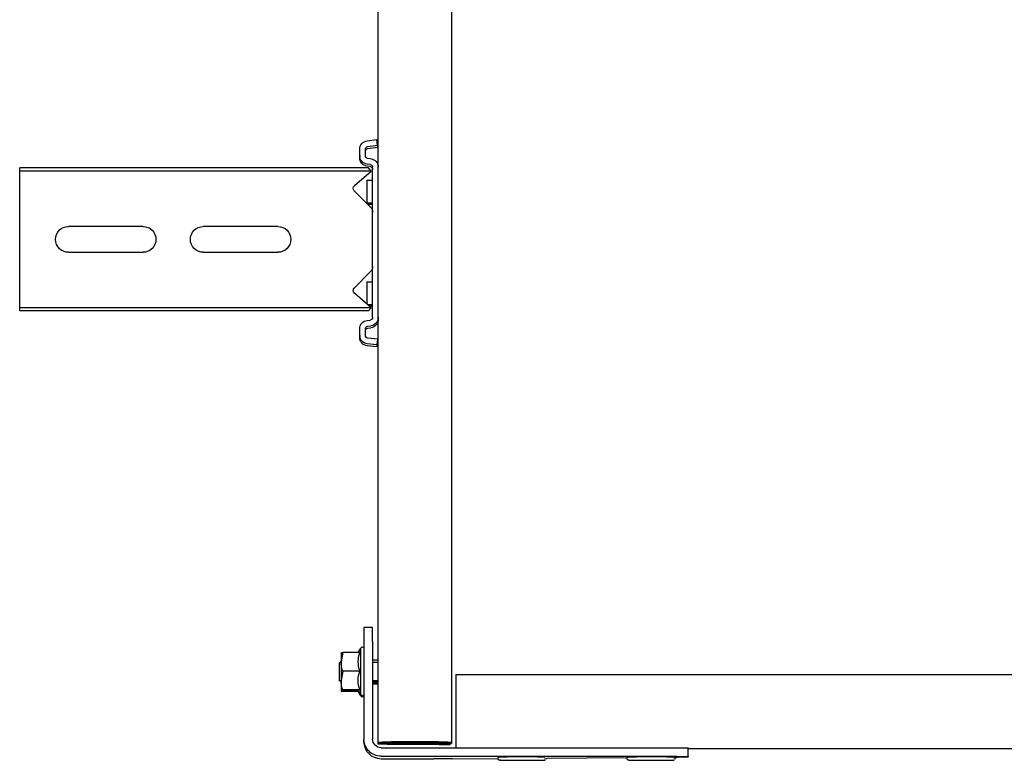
# Model space of a CAD drawing. Header units: centimetres. Extents: x 0 to 55409, y -2708 to 14680.
# Tile 156 of 215: x 50103 to 50137, y 5357 to 5383. Entities that reach past the tile are written whole.
import ezdxf

# ---------------------------------------------------------------- set-up
doc = ezdxf.new("R2010")
doc.units = ezdxf.units.CM
doc.header["$LTSCALE"] = 0.01
doc.layers.add('A-konstrukcja', color=7, linetype='Continuous')

# ---------------------------------------------------------------- blocks, each defined once
blk = doc.blocks.new('A$7E8814B27261F1')
at = {"color": 7, "linetype": 'Continuous'}
for p, q in [((3987.55, 4575), (3986.42, 4575)), ((3986.42, 4463.5), (3986.42, 4575)), ((3987.55, 4463.5), (3987.55, 4575)), ((3992.65, 4575), (3987.55, 4575)), ((3994.41, 4575), (3992.65, 4575)), ((4000.01, 4575), (3994.41, 4575)), ((4001.92, 4575), (4000.01, 4575)), ((4020.83, 4575), (4001.92, 4575)), ((4022.74, 4575), (4020.83, 4575)), ((4028.34, 4575), (4022.74, 4575)), ((4030.1, 4575), (4028.34, 4575)), ((4035.2, 4575), (4030.1, 4575)), ((4036.33, 4575), (4035.2, 4575)), ((4035.2, 4463.5), (4035.2, 4575)), ((4036.33, 4463.5), (4036.33, 4575)), ((4006.87, 4532), (4006.87, 4558)), ((4015.87, 4558), (4015.87, 4532)), ((4006.87, 4485), (4006.87, 4511)), ((4015.87, 4511), (4015.87, 4485)), ((3986.42, 4453.45), (3986.42, 4463.5)), ((3987.55, 4452.46), (3987.55, 4463.5)), ((4035.2, 4452.46), (4035.2, 4463.5)), ((4036.33, 4453.45), (4036.33, 4463.5)), ((4155.41, 4462.42), (4158.64, 4463)), ((4155.41, 4456.43), (4155.41, 4462.42)), ((4155.44, 4463), (4158.64, 4463)), ((4158.94, 4463.5), (4158.44, 4463)), ((4158.64, 4463), (4165.14, 4463)), ((4164.94, 4463.5), (4158.94, 4463.5)), ((4161.87, 4462.42), (4165.14, 4463)), ((4161.87, 4456.43), (4161.87, 4462.42)), ((4165.4, 4463.5), (4164.94, 4463.5)), ((4165.44, 4463), (4164.94, 4463.5)), ((4165.14, 4463), (4168.44, 4463)), ((4168.41, 4456.43), (4168.41, 4462.42)), ((4168.44, 4463), (4168.9, 4463)), ((4168.47, 4456.43), (4168.47, 4462.42)), ((4168.87, 4456.76), (4168.87, 4462.42)), ((4168.93, 4456.72), (4168.93, 4462.42)), ((3992.65, 4458.33), (3987.55, 4452.46)), ((4000.01, 4452.79), (3994.41, 4458.39)), ((4028.34, 4458.39), (4022.74, 4452.79)), ((4035.2, 4452.46), (4030.1, 4458.33)), ((3982.17, 4456.5), (3979.98, 4456.5)), ((3982.17, 4454.5), (3979.98, 4454.5)), ((3982.17, 4456.5), (3982.89, 4456.5)), ((4044.78, 4456.5), (4042.58, 4456.5)), ((4044.78, 4454.5), (4042.58, 4454.5)), ((4044.78, 4456.5), (4045.49, 4456.5)), ((4146.61, 4452), (4146.61, 4455)), ((4146.61, 4455), (4151.57, 4455)), ((4151.57, 4455), (4185.56, 4455)), ((4155.41, 4456.99), (4154.04, 4456.2)), ((4154.04, 4456.2), (4169.84, 4456.2)), ((4169.84, 4456.2), (4168.44, 4457.01)), ((4170.3, 4456.2), (4168.9, 4457.01)), ((4169.84, 4456.2), (4170.3, 4456.2)), ((4186.5, 4455), (4185.56, 4455)), ((3977, 4453.87), (3976.59, 4450.5)), ((3978.99, 4453.62), (3978.58, 4450.26)), ((3979.7, 4453.62), (3979.29, 4450.26)), ((3983.29, 4452.63), (3983.17, 4453.62)), ((3985.27, 4452.88), (3985.15, 4453.87)), ((3985.99, 4452.88), (3985.87, 4453.87)), ((4001.92, 4452), (3986.26, 4452)), ((3987.55, 4452.46), (3986.42, 4453.45)), ((3990.7, 4454), (3998.7, 4454)), ((3990.7, 4454), (3990.7, 4452)), ((3998.7, 4454), (3998.8, 4454)), ((3998.7, 4452), (3998.7, 4454)), ((3999.17, 4452), (3999.17, 4453.63)), ((4004.23, 4452), (4001.92, 4452)), ((4018.52, 4452), (4004.23, 4452)), ((4020.83, 4452), (4018.52, 4452)), ((4038.49, 4452), (4020.83, 4452)), ((4026.2, 4454), (4033.86, 4454)), ((4026.2, 4454), (4026.2, 4452)), ((4034.2, 4452), (4034.2, 4453.61)), ((4034.67, 4452), (4034.67, 4453.07)), ((4036.33, 4453.45), (4035.2, 4452.46)), ((4039.61, 4453.87), (4039.49, 4452.88)), ((4041.59, 4453.62), (4041.47, 4452.63)), ((4042.31, 4453.62), (4042.19, 4452.63)), ((4046.18, 4450.26), (4045.77, 4453.62)), ((4048.17, 4450.5), (4047.75, 4453.87)), ((4048.88, 4450.5), (4048.47, 4453.87)), ((4151.57, 4452), (4146.61, 4452)), ((4151.57, 4452), (4185.56, 4452)), ((4157.94, 4452), (4157.94, 4450)), ((4158.7, 4452), (4158.7, 4450)), ((4165.17, 4452), (4165.17, 4450)), ((4165.64, 4452), (4165.64, 4450)), ((4165.94, 4450), (4165.94, 4452)), ((4166.4, 4450), (4166.4, 4452)), ((4186.6, 4450), (711.34, 4450)), ((3978.58, 4450.26), (3976.59, 4450.5)), ((3978.58, 4450.26), (3979.29, 4450.26)), ((4046.18, 4450.26), (4048.17, 4450.5)), ((4046.18, 4450.26), (4046.9, 4450.26)), ((4046.9, 4450.26), (4048.88, 4450.5)), ((4048.17, 4450.5), (4048.88, 4450.5)), ((4186.6, 4450), (4186.85, 4450)), ((4186.85, 4448), (4186.6, 4448)), ((4187.07, 4450), (4186.85, 4450)), ((4186.91, 4448.79), (4186.98, 4446.06)), ((4187.32, 4450), (4187.07, 4450)), ((4187.07, 4448), (4187.32, 4448)), ((4187.44, 4446.06), (4187.38, 4448.79)), ((4188.56, 4449), (4188.56, 4346.97)), ((4191.56, 4449), (4191.56, 4346.97)), ((4192.5, 4430.63), (4192.5, 4449)), ((4186.56, 4429), (4186.56, 4445.5)), ((4186.58, 4445.5), (4186.58, 4429)), ((4186.97, 4444.21), (4186.58, 4444.21)), ((4186.97, 4444.21), (4186.91, 4446.91)), ((4187.03, 4445.5), (4187.03, 4429)), ((4187.05, 4429), (4187.05, 4445.5)), ((4187.44, 4444.21), (4187.05, 4444.21)), ((4187.37, 4446.91), (4187.44, 4444.21)), ((4186.93, 4426.81), (4186.97, 4428.8)), ((4186.98, 4426.99), (4186.94, 4425)), ((4187.44, 4428.8), (4187.4, 4426.81)), ((4187.41, 4425), (4187.45, 4426.99)), ((711.34, 4424.5), (4186.6, 4424.5)), ((4186.93, 4426.81), (4186.59, 4426.81)), ((4186.6, 4426.5), (4186.62, 4426.5)), ((4186.62, 4424.5), (4186.6, 4424.5)), ((4186.62, 4426.5), (4186.62, 4424.5)), ((4186.94, 4425), (4186.62, 4425)), ((4186.62, 4424.5), (4187.07, 4424.5)), ((4186.94, 4425), (4186.93, 4426.81)), ((4187.4, 4426.81), (4187.06, 4426.81)), ((4187.08, 4426.5), (4187.07, 4426.5)), ((4187.07, 4424.5), (4187.08, 4424.5)), ((4187.08, 4424.5), (4187.08, 4426.5)), ((4187.41, 4425), (4187.08, 4425)), ((4187.4, 4426.81), (4187.41, 4425)), ((4192.48, 4424.17), (4192.36, 4408.3)), ((4163.1, 4423), (4167.57, 4423)), ((4163.1, 4423), (4163.1, 327)), ((4167.57, 4423), (4184.06, 4423)), ((4184.06, 4423), (4188.56, 4423)), ((4192.23, 4391.24), (4192.03, 4363.21)), ((4191.91, 4346.98), (4191.9, 4345.5)), ((4191.61, 4341.97), (4188.61, 4341.97)), ((4188.85, 4341.97), (4188.85, 408.03)), ((4191.61, 4341.97), (4191.83, 4341.97))]:
    blk.add_line(p, q, dxfattribs=at)
for centre, radius, start, end in [((4011.37, 4558), 4.5, 0, 180), ((4011.37, 4532), 4.5, 180, 0), ((4011.37, 4511), 4.5, 0, 180), ((4011.37, 4485), 4.5, 180, 0), ((4159.72, 4462.47), 4.31, 172.9062, 180.6366), ((4158.53, 4453.07), 9.93, 70.3005, 89.3422), ((4165.02, 4452.88), 10.12, 70.4904, 89.3522), ((4172.72, 4462.47), 4.31, 172.9062, 180.6366), ((4164.12, 4462.46), 4.36, 359.401, 7.0562), ((4173.18, 4462.47), 4.31, 172.9062, 180.6366), ((3993.56, 4457.54), 1.2, 45, 139), ((4029.19, 4457.54), 1.2, 41, 135), ((4154.04, 4455.6), 0.6, 90, 270), ((4158.64, 4447.63), 9.37, 69.8159, 110.1841), ((4165.14, 4447.45), 9.56, 70.0132, 109.9868), ((4169.84, 4455.6), 0.6, 270, 90), ((4170.3, 4455.6), 0.6, 270, 90), ((4001.92, 4454.7), 2.7, 225, 270), ((4020.83, 4454.7), 2.7, 270, 315)]:
    blk.add_arc(centre, radius, start, end, dxfattribs=at)
for centre, major_axis, ratio, start_param, end_param in [((3979.98, 4453.5), (0, 3), 0.999962, 0, 1.448623), ((3979.98, 4453.5), (0, 1), 0.999962, 0, 1.448623), ((3980.7, 4453.5), (0, 1), 0.999962, 0, 1.448623), ((3982.17, 4453.5), (0, -3), 0.999962, 1.692969, 3.141593), ((3982.17, 4453.5), (0, -1), 0.999962, 1.692969, 3.141593), ((3982.89, 4453.5), (0, -3), 0.999962, 1.692969, 3.141593), ((4042.58, 4453.5), (0, 3), 0.999962, 0, 1.448623), ((4042.58, 4453.5), (0, 1), 0.999962, 0, 1.448623), ((4043.3, 4453.5), (0, 1), 0.999962, 0, 1.448623), ((4044.78, 4453.5), (0, -3), 0.999962, 1.692969, 3.141593), ((4044.78, 4453.5), (0, -1), 0.999962, 1.692969, 3.141593), ((4045.49, 4453.5), (0, -3), 0.999962, 1.692969, 3.141593), ((4185.56, 4449), (0, -6), 0.999962, 1.570796, 3.141593), ((4186.5, 4449), (0, 6), 0.999962, 4.712389, 6.283185), ((3986.26, 4453), (0, -3), 0.999962, 4.834562, 6.283185), ((3986.26, 4453), (0, -1), 0.999962, 4.834562, 6.283185), ((3986.98, 4453), (0, -1), 0.999962, 4.834562, 6.283185), ((4038.49, 4453), (0, 1), 0.999962, 3.141593, 4.590216), ((4038.49, 4453), (0, 3), 0.999962, 3.141593, 4.590216), ((4039.21, 4453), (0, 3), 0.999962, 3.141593, 4.590216), ((4185.56, 4449), (0, -3), 0.999962, 1.570796, 3.141593), ((4186.6, 4445.5), (0, -4.5), 0.008727, 3.141593, 4.712389), ((4186.6, 4445.5), (0, 2.5), 0.008727, 0, 1.570796), ((4186.85, 4430), (0, 20), 0.008727, 5.934119, 6.283185), ((4186.85, 4430), (0, -18), 0.008727, 2.792527, 3.141593), ((4187.07, 4445.5), (0, -4.5), 0.008727, 3.141593, 4.712389), ((4187.07, 4445.5), (0, 2.5), 0.008727, 0, 1.570796), ((4187.32, 4430), (0, -20), 0.008727, 2.792527, 3.141593), ((4187.32, 4430), (0, 18), 0.008727, 5.934119, 6.283185), ((4186.94, 4436.5), (0, -8.5), 0.008727, 0.436332, 2.704803), ((4186.94, 4436.5), (0, 10.5), 0.008727, 3.577925, 5.855196), ((4187.41, 4436.5), (0, -10.5), 0.008727, 0.436332, 2.713603), ((4187.41, 4436.5), (0, 8.5), 0.008727, 3.577925, 5.846396), ((4192.41, 4430.63), (0, -10), 0.008727, 0.868012, 1.570796), ((4186.6, 4429), (0, -4.5), 0.008727, 4.712389, 6.283185), ((4186.6, 4429), (0, 2.5), 0.008727, 1.570796, 3.141593), ((4187.07, 4429), (0, -4.5), 0.008727, 4.712389, 6.283185), ((4187.07, 4429), (0, 2.5), 0.008727, 1.570796, 3.141593), ((4192.94, 4399.8), (0, 7.9), 0.008727, 0, 3.141593), ((4192.94, 4399.8), (0, 7.9), 0.008727, 6.268069, 6.283185), ((4191.74, 4399.8), (0, 7.9), 0.008727, 1.436101, 3.141593), ((4192.94, 4354.8), (0, 7.9), 0.008727, 0, 3.141593), ((4192.94, 4354.8), (0, 7.9), 0.008727, 6.268069, 6.283185), ((4191.74, 4354.8), (0, 7.9), 0.008727, 1.436101, 3.141593), ((4188.61, 4346.97), (0, -5), 0.008727, 4.712389, 6.283185), ((4191.61, 4346.97), (0, 5), 0.008727, 1.570796, 3.141593), ((4191.83, 4351.97), (0, -10), 0.008727, 0, 0.868012)]:
    blk.add_ellipse(centre, major_axis=major_axis, ratio=ratio, start_param=start_param, end_param=end_param, dxfattribs=at)
for points, knots in [([(4168.41, 4456.43), (4168.41, 4456.6), (4168.42, 4456.75), (4168.43, 4456.95), (4168.43, 4457.01), (4168.44, 4457.01), (4168.44, 4457.01), (4168.44, 4457.01)], [0, 0, 0, 0, 0.25, 0.25, 0.5, 0.5, 0.5083284, 0.5083284, 0.5083284, 0.5083284]), ([(4192.96, 4407.38), (4192.95, 4407.54), (4192.93, 4407.69), (4192.95, 4407.76), (4192.9, 4407.92), (4192.84, 4408.03), (4192.74, 4408.16), (4192.57, 4408.27), (4192.35, 4408.31), (4192.14, 4408.28), (4191.97, 4408.19), (4191.87, 4408.08), (4191.8, 4407.98), (4191.77, 4407.89), (4191.75, 4407.83), (4191.74, 4407.78), (4191.73, 4407.72), (4191.72, 4407.52), (4191.7, 4406.7), (4191.68, 4404.59), (4191.67, 4402.45), (4191.67, 4401.2), (4191.67, 4400.84)], [0.4679523, 0.4679523, 0.4679523, 0.4679523, 0.5226093, 0.5419823, 0.5459281, 0.550613, 0.5569908, 0.5641798, 0.5719987, 0.5803439, 0.5868466, 0.5922879, 0.596927, 0.6007021, 0.6040085, 0.6081559, 0.6157521, 0.6380484, 0.7559458, 0.8577585, 0.9645625, 1, 1, 1, 1]), ([(4192.94, 4362.71), (4192.94, 4362.74), (4192.95, 4362.76), (4192.9, 4362.92), (4192.84, 4363.03), (4192.74, 4363.16), (4192.57, 4363.27), (4192.35, 4363.31), (4192.14, 4363.28), (4191.97, 4363.19), (4191.87, 4363.08), (4191.8, 4362.98), (4191.77, 4362.89), (4191.75, 4362.83), (4191.74, 4362.78), (4191.73, 4362.72), (4191.72, 4362.52), (4191.7, 4361.7), (4191.68, 4359.59), (4191.67, 4357.45), (4191.67, 4356.2), (4191.67, 4355.84)], [0.5226093, 0.5226093, 0.5226093, 0.5226093, 0.5419823, 0.5459281, 0.550613, 0.5569908, 0.5641798, 0.5719987, 0.5803439, 0.5868466, 0.5922879, 0.596927, 0.6007021, 0.6040085, 0.6081559, 0.6157521, 0.6380484, 0.7559458, 0.8577585, 0.9645625, 1, 1, 1, 1])]:
    blk.add_open_spline(points, degree=3, knots=knots, dxfattribs=at)
for points in [[(4192.28, 4391.3), (4192.38, 4391.24), (4192.49, 4391.49), (4192.58, 4392.05)], [(4192.28, 4346.3), (4192.38, 4346.24), (4192.49, 4346.49), (4192.58, 4347.05)]]:
    blk.add_open_spline(points, degree=3, dxfattribs=at)

msp = doc.modelspace()

# ---------------------------------------------------------------- block references
at = {"layer": 'A-konstrukcja', "xscale": -0.1, "yscale": 0.1, "zscale": 0.1, "rotation": 90.00000000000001}
msp.add_blockref('A$7E8814B27261F1', (50560.429, 5776.583), dxfattribs=at)

doc.saveas('drawing.dxf')
